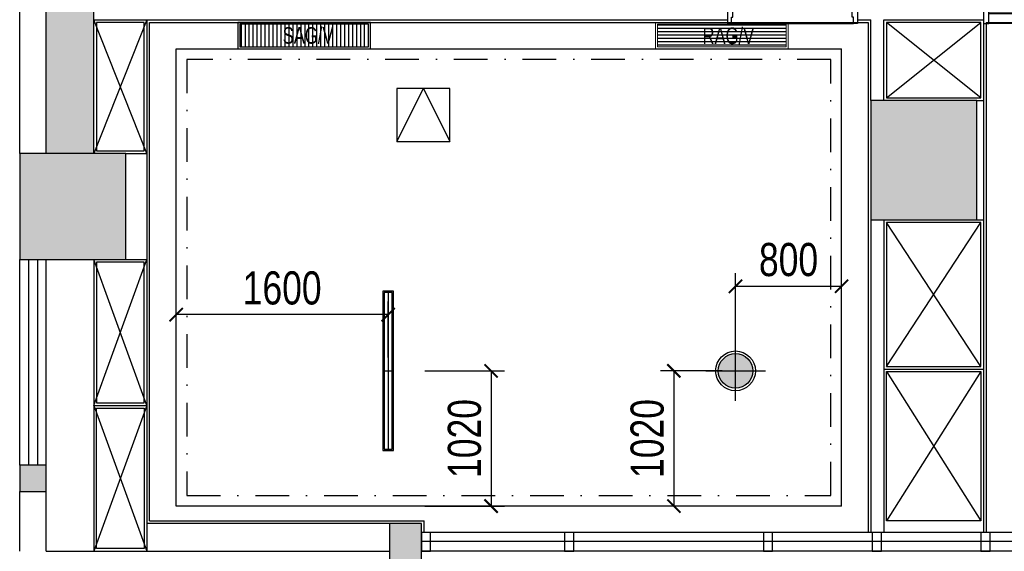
# Model space of a CAD drawing. Header units: millimetres. Extents: x -539149 to -534375, y 505028 to 505469.
# Tile 66 of 135: x -536091 to -536017, y 505133 to 505173. Entities that reach past the tile are written whole.
import ezdxf

# ---------------------------------------------------------------- set-up
doc = ezdxf.new("R2010")
doc.units = ezdxf.units.MM
doc.header["$LTSCALE"] = 10
doc.linetypes.add('DASHDOTX2', pattern=[50.8, 25.4, -12.7, 0, -12.7])
doc.layers.get('Defpoints').update_dxf_attribs({"color": 8})
for name, color, linetype in [('A-建筑-原墙体', 2, 'Continuous'), ('A-建筑-新增墙体', 3, 'Continuous'), ('A-建筑-柱子、剪力墙', 251, 'Continuous'), ('A-建筑-窗户', 4, 'Continuous'), ('B-平面-到顶家具', 30, 'Continuous'), ('B-平面-到顶家具H', 30, 'Continuous'), ('B-平面-到顶装饰造型线', 6, 'Continuous'), ('B-平面-完成面造型线', 6, 'Continuous'), ('B-平面-门洞线', 8, 'Continuous'), ('C-顶棚-灯具', 4, 'Continuous'), ('C-顶棚-灯具尺寸', 4, 'Continuous'), ('C-顶棚-细线', 31, 'Continuous'), ('C-顶棚-造型线', 30, 'Continuous'), ('E-填充', 251, 'Continuous')]:
    doc.layers.add(name, color=color, linetype=linetype)
doc.layers.add('C-顶棚-空调', color=4, linetype='Continuous', lineweight=20)
doc.layers.add('E-空调', color=4, linetype='Continuous', lineweight=20)
doc.styles.add('CCD_DIM', font='txt', dxfattribs={"width": 0.8})
doc.styles.add('STSL', font='txt', dxfattribs={"width": 0.8})
doc.dimstyles.new('1-1', dxfattribs={"dimscale": 0, "dimtxt": 2.5, "dimasz": 1, "dimexe": 1, "dimexo": 1, "dimgap": 0.75, "dimtad": 1, "dimdec": 0, "dimrnd": 0.005, "dimzin": 0, "dimdsep": 46, "dimtxsty": 'CCD_DIM', "dimblk": 'ARCHTICK', "dimcen": 0.13, "dimclrd": 44, "dimclre": 44, "dimclrt": 50, "dimadec": 0, "dimazin": 0, "dimtfac": 1, "dimtdec": 0, "dimtix": 1, "dimtmove": 2, "dimatfit": 3, "dimldrblk": 'HBA_Leader_Dot', "dimfxl": 5, "dimfxlon": 1, "dimtvp": 1, "dimtolj": 1, "dimtzin": 0, "dimarcsym": 0})

# ---------------------------------------------------------------- blocks, each defined once
blk = doc.blocks.new('_FZH')
at = {"layer": 'A-建筑-原墙体'}
blk.add_lwpolyline([(-0.5, -0.5), (0.5, -0.5), (0.5, 0.5), (-0.5, 0.5)], close=True, dxfattribs=at)
at = {"layer": 'A-建筑-柱子、剪力墙'}
blk.add_solid([(-0.5, -0.5), (0.5, -0.5), (-0.5, 0.5), (0.5, 0.5)], dxfattribs=at)
blk = doc.blocks.new('*E408')
at = {"layer": 'B-平面-到顶家具H'}
for p, q in [((1460, 130), (5310, 130)), ((5310, -70), (1460, -70))]:
    blk.add_line(p, q, dxfattribs=at)
at = {"layer": 'B-平面-完成面造型线'}
for p, q in [((1420, 60), (1020, 60)), ((1420, 0), (1020, 0))]:
    blk.add_line(p, q, dxfattribs=at)
at = {"layer": 'B-平面-完成面造型线', "color": 4}
for p, q in [((1460, 56), (5310, 56)), ((1460, 44), (5310, 44))]:
    blk.add_line(p, q, dxfattribs=at)
at = {"layer": 'B-平面-完成面造型线'}
for points in [[(0, 130), (40, 130), (40, -70), (0, -70)], [(1420, 130), (1460, 130), (1460, -70), (1420, -70)], [(5350, 130), (5310, 130), (5310, -70), (5350, -70)]]:
    blk.add_lwpolyline(points, close=True, dxfattribs=at)
for points in [[(80, 15), (80, 0), (40, 0), (40, 60), (60, 60), (60, 50), (70, 50), (70, 15), (80, 15)], [(980, 15), (980, 0), (1020, 0), (1020, 60), (1000, 60), (1000, 50), (990, 50), (990, 15), (980, 15)]]:
    blk.add_lwpolyline(points, dxfattribs=at)
at = {"layer": 'C-顶棚-细线'}
for p, q in [((1000, 60), (60, 60)), ((980, 0), (80, 0))]:
    blk.add_line(p, q, dxfattribs=at)
at = {"layer": 'C-顶棚-造型线'}
for p, q in [((1420, 130), (40, 130)), ((1420, -70), (40, -70))]:
    blk.add_line(p, q, dxfattribs=at)
blk = doc.blocks.new('*E413')
at = {"layer": 'B-平面-完成面造型线'}
for points in [[(-940, 80), (-940, -70), (-980, -70), (-980, 130), (-950, 130), (-950, 80), (-940, 80)], [(-40, 80), (-40, -70), (0, -70), (0, 130), (-30, 130), (-30, 80), (-40, 80)]]:
    blk.add_lwpolyline(points, dxfattribs=at)
at = {"layer": 'B-平面-门洞线', "color": 8}
for p, q in [((-950, 130), (-30, 130)), ((-40, -70), (-940, -70))]:
    blk.add_line(p, q, dxfattribs=at)
blk = doc.blocks.new('A$C323A0BBE')
at = {"layer": 'C-顶棚-灯具', "color": 8}
for p, q in [((0, 600), (0, -600)), ((-40, 0), (40, 0))]:
    blk.add_line(p, q, dxfattribs=at)
at = {"layer": 'C-顶棚-灯具'}
blk.add_lwpolyline([(-40, -600), (40, -600), (40, 600), (-40, 600)], close=True, dxfattribs=at)
at = {"layer": 'C-顶棚-灯具', "color": 8}
blk.add_lwpolyline([(-30, -590), (30, -590), (30, 590), (-30, 590)], close=True, dxfattribs=at)
blk = doc.blocks.new('fsafsggg')
at = {"layer": 'C-顶棚-灯具', "linetype": 'ByBlock', "ltscale": 100}
h = blk.add_hatch(color=251, dxfattribs=at)
h.set_gradient(color1=(91, 91, 91), tint=1, name='CYLINDER')
h.paths.add_polyline_path([(-160.1, 226.2), (-160.1, 96.2), (-30.1, 96.2, 0.414214)])
h.paths.add_polyline_path([(-160.1, 96.2), (-290.1, 96.2, 0.414214), (-160.1, -33.8)])
h.paths.add_polyline_path([(-160.1, 226.2, 0.414214), (-290.1, 96.2), (-160.1, 96.2)])
h.paths.add_polyline_path([(-30.1, 96.2), (-160.1, 96.2), (-160.1, -33.8, 0.414214)])
at = {"layer": 'C-顶棚-灯具'}
for p, q in [((-160.1, -128.8), (-160.1, 321.2)), ((-385.1, 96.2), (64.9, 96.2))]:
    blk.add_line(p, q, dxfattribs=at)
blk.add_circle((-160.1, 96.2), 150, dxfattribs=at)
at = {"layer": 'C-顶棚-灯具', "color": 8}
blk.add_circle((-160.1, 96.2), 130, dxfattribs=at)
blk = doc.blocks.new('*U197')
at = {"layer": 'C-顶棚-灯具'}
h = blk.add_hatch(dxfattribs=at)
h.set_pattern_fill('_USER', color=8, scale=30, angle=90, style=0, pattern_type=0)
h.set_pattern_definition([(90, (15, 15), (-30, 2e-15), [])])
h.paths.add_polyline_path([(15, 185), (15, 15), (985, 15), (985, 185)])
at = {"layer": 'C-顶棚-灯具', "linetype": 'ByBlock'}
blk.add_lwpolyline([(0, 200), (0, 0), (1000, 0), (1000, 200)], close=True, dxfattribs=at)
at = {"layer": 'C-顶棚-灯具', "color": 8}
blk.add_lwpolyline([(15, 185), (15, 15), (985, 15), (985, 185)], close=True, dxfattribs=at)
at = {"layer": 'C-顶棚-灯具', "style": 'STSL', "width": 0.75}
blk.add_text('SAG/V', height=125, dxfattribs=at).set_placement((338.5, 38.7))
blk = doc.blocks.new('A$C6A8D0C23')
at = {"layer": 'C-顶棚-灯具'}
h = blk.add_hatch(dxfattribs=at)
h.set_pattern_fill('_USER', color=8, scale=25, style=0, pattern_type=0)
h.set_pattern_definition([(0, (15, 15), (0, 25), [])])
h.paths.add_polyline_path([(15, 185), (15, 15), (985, 15), (985, 185)])
at = {"layer": 'C-顶棚-空调', "color": 8}
blk.add_lwpolyline([(15, 185), (15, 15), (985, 15), (985, 185)], close=True, dxfattribs=at)
at = {"layer": 'E-空调', "linetype": 'ByBlock'}
blk.add_lwpolyline([(0, 200), (0, 0), (1000, 0), (1000, 200)], close=True, dxfattribs=at)
at = {"layer": 'E-空调', "style": 'STSL', "width": 0.75}
blk.add_text('RAG/V', height=125, dxfattribs=at).set_placement((353.9, 36))
blk = doc.blocks.new('_ArchTick')
at = {"color": 0, "linetype": 'ByBlock', "const_width": 0.15}
blk.add_lwpolyline([(-0.5, -0.5), (0.5, 0.5)], dxfattribs=at)
blk = doc.blocks.new('*D351')
at = {"layer": 'C-顶棚-灯具尺寸', "color": 44, "lineweight": -2, "ltscale": 0.01, "transparency": 16777216}
for p, q in [((-536060.81, 505146.309), (-536054.81, 505146.309)), ((-536055.81, 505146.309), (-536055.81, 505136.109)), ((-536060.81, 505136.109), (-536054.81, 505136.109))]:
    blk.add_line(p, q, dxfattribs=at)
at = {"layer": 'Defpoints', "color": 0, "ltscale": 0.01, "transparency": 16777216}
for p in [(-536063.573, 505146.309), (-536063.573, 505136.109), (-536055.81, 505136.109)]:
    blk.add_point(p, dxfattribs=at)
at = {"layer": 'C-顶棚-灯具尺寸', "color": 44, "lineweight": -2, "ltscale": 0.01, "transparency": 16777216}
for p, rotation in [((-536055.81, 505146.309), 90), ((-536055.81, 505136.109), 270)]:
    blk.add_blockref('_ArchTick', p, dxfattribs=dict(at, rotation=rotation))
at = {"layer": 'C-顶棚-灯具尺寸', "color": 50, "ltscale": 0.01, "transparency": 16777216, "insert": (-536057.81, 505141.209), "char_height": 2.5, "attachment_point": 5, "rotation": 90, "style": 'CCD_DIM'}
blk.add_mtext('\\A1;1020', dxfattribs=at)
blk = doc.blocks.new('HBA_Leader_Dot')
at = {"color": 0, "linetype": 'ByBlock'}
blk.add_line((-5, 0), (-10, 0), dxfattribs=at)
at = {"color": 0, "linetype": 'ByBlock', "const_width": 5}
blk.add_lwpolyline([(-2.5, 0, 1), (2.5, 0, 1)], format="xyb", close=True, dxfattribs=at)
blk = doc.blocks.new('*D352')
at = {"layer": 'C-顶棚-灯具尺寸', "color": 44, "lineweight": -2, "ltscale": 0.01, "transparency": 16777216}
for p, q in [((-536079.573, 505147.309), (-536079.573, 505151.549)), ((-536063.573, 505147.309), (-536063.573, 505151.549)), ((-536063.573, 505150.549), (-536079.573, 505150.549))]:
    blk.add_line(p, q, dxfattribs=at)
at = {"layer": 'Defpoints', "color": 0, "ltscale": 0.01, "transparency": 16777216}
for p in [(-536079.573, 505150.549), (-536079.573, 505146.309), (-536063.573, 505146.309)]:
    blk.add_point(p, dxfattribs=at)
at = {"layer": 'C-顶棚-灯具尺寸', "color": 44, "lineweight": -2, "ltscale": 0.01, "transparency": 16777216, "rotation": 180}
blk.add_blockref('_ArchTick', (-536079.573, 505150.549), dxfattribs=at)
at = {"layer": 'C-顶棚-灯具尺寸', "color": 44, "lineweight": -2, "ltscale": 0.01, "transparency": 16777216}
blk.add_blockref('_ArchTick', (-536063.573, 505150.549), dxfattribs=at)
at = {"layer": 'C-顶棚-灯具尺寸', "color": 50, "ltscale": 0.01, "transparency": 16777216, "insert": (-536071.573, 505152.549), "char_height": 2.5, "attachment_point": 5, "style": 'CCD_DIM'}
blk.add_mtext('\\A1;1600', dxfattribs=at)
blk = doc.blocks.new('*D354')
at = {"layer": 'C-顶棚-灯具尺寸', "color": 44, "lineweight": -2, "ltscale": 0.01, "transparency": 16777216}
for p, q in [((-536038.373, 505146.309), (-536043.025, 505146.309)), ((-536042.025, 505146.309), (-536042.025, 505136.109)), ((-536038.373, 505136.109), (-536043.025, 505136.109))]:
    blk.add_line(p, q, dxfattribs=at)
at = {"layer": 'Defpoints', "color": 0, "ltscale": 0.01, "transparency": 16777216}
for p in [(-536037.373, 505146.309), (-536042.025, 505136.109), (-536037.373, 505136.109)]:
    blk.add_point(p, dxfattribs=at)
at = {"layer": 'C-顶棚-灯具尺寸', "color": 44, "lineweight": -2, "ltscale": 0.01, "transparency": 16777216}
for p, rotation in [((-536042.025, 505146.309), 90), ((-536042.025, 505136.109), 270)]:
    blk.add_blockref('_ArchTick', p, dxfattribs=dict(at, rotation=rotation))
at = {"layer": 'C-顶棚-灯具尺寸', "color": 50, "ltscale": 0.01, "transparency": 16777216, "insert": (-536044.025, 505141.209), "char_height": 2.5, "attachment_point": 5, "rotation": 90, "style": 'CCD_DIM'}
blk.add_mtext('\\A1;1020', dxfattribs=at)
blk = doc.blocks.new('A$C46331867')
at = {"layer": 'C-顶棚-灯具', "linetype": 'ByBlock'}
blk.add_lwpolyline([(-200, 0), (200, 0), (200, 400), (-200, 400)], close=True, dxfattribs=at)
at = {"layer": 'C-顶棚-灯具', "color": 8, "linetype": 'ByBlock'}
blk.add_lwpolyline([(-200, 0), (0, 400), (200, 0)], dxfattribs=at)

msp = doc.modelspace()

# ---------------------------------------------------------------- hatches: boundary and pattern name
at = {"layer": 'E-填充', "ltscale": 0.01}
for points in [[(-536085.773, 505188.899), (-536085.773, 505193.699), (-536089.373, 505193.699), (-536089.373, 505188.899), (-536089.373, 505162.699), (-536085.773, 505162.699)], [(-536091.373, 505139.199), (-536091.373, 505137.199), (-536089.373, 505137.199), (-536089.373, 505139.199)], [(-536063.473, 505134.799), (-536063.473, 505130.699), (-536061.073, 505130.699), (-536061.073, 505134.799)]]:
    msp.add_hatch(color=256, dxfattribs=at).paths.add_polyline_path(points)

# ---------------------------------------------------------------- linework, layer by layer
at = {"layer": 'A-建筑-原墙体', "ltscale": 0.01}
for p, q in [((-536085.773, 505162.699, 0.069), (-536085.773, 505193.799, 0.069)), ((-536091.373, 505162.699, 0.069), (-536091.373, 505178.699, 0.069)), ((-536089.373, 505162.699, 0.069), (-536089.373, 505178.699, 0.069)), ((-536091.373, 505139.199, 0.069), (-536091.373, 505137.199, 0.069)), ((-536089.373, 505139.199, 0.069), (-536091.373, 505139.199, 0.069)), ((-536089.373, 505137.199, 0.069), (-536089.373, 505139.199, 0.069)), ((-536091.373, 505132.699, 0.069), (-536091.373, 505137.199, 0.069)), ((-536091.373, 505137.199, 0.069), (-536089.373, 505137.199, 0.069)), ((-536089.373, 505132.699, 0.069), (-536089.373, 505137.199, 0.069)), ((-536063.473, 505134.799, 0.069), (-536063.473, 505130.699, 0.069)), ((-536061.073, 505134.799, 0.069), (-536063.473, 505134.799, 0.069)), ((-536061.073, 505130.699, 0.069), (-536061.073, 505134.799, 0.069)), ((-536089.373, 505132.699, 0.069), (-536063.473, 505132.699, 0.069))]:
    msp.add_line(p, q, dxfattribs=at)
at = {"layer": 'A-建筑-新增墙体', "ltscale": 0.01}
for p, q in [((-536028.173, 505173.799, 0.069), (-536028.173, 505172.799, 0.069)), ((-536018.673, 505173.799, 0.069), (-536018.673, 505172.799, 0.069)), ((-536085.773, 505172.799, 0.069), (-536037.973, 505172.799, 0.069)), ((-536028.173, 505172.799, 0.069), (-536027.173, 505172.799, 0.069)), ((-536027.173, 505166.699, 0.069), (-536027.173, 505172.799, 0.069)), ((-536026.173, 505172.799, 0.069), (-536018.673, 505172.799, 0.069)), ((-536026.173, 505166.699, 0.069), (-536026.173, 505172.799, 0.069)), ((-536027.173, 505157.699, 0.069), (-536027.173, 505134.129, 0.069)), ((-536026.173, 505157.699, 0.069), (-536026.173, 505134.129, 0.069))]:
    msp.add_line(p, q, dxfattribs=at)
at = {"layer": 'A-建筑-窗户', "ltscale": 0.01}
for p, q in [((-536091.373, 505139.199, 0.069), (-536091.373, 505154.699, 0.069)), ((-536090.707, 505154.699, 0.069), (-536090.707, 505139.199, 0.069)), ((-536090.04, 505154.699, 0.069), (-536090.04, 505139.199, 0.069)), ((-536089.373, 505139.199, 0.069), (-536089.373, 505154.699, 0.069)), ((-535934.273, 505134.109, 0.069), (-536061.073, 505134.109, 0.069)), ((-535934.873, 505133.449, 0.069), (-536061.073, 505133.449, 0.069)), ((-535934.273, 505132.709, 0.069), (-536061.073, 505132.709, 0.069))]:
    msp.add_line(p, q, dxfattribs=at)
at = {"layer": 'A-建筑-窗户', "ltscale": 0.01, "elevation": 0.069}
for points in [[(-536061.073, 505132.709), (-536060.373, 505132.709), (-536060.373, 505134.109), (-536061.073, 505134.109)], [(-536050.273, 505132.709), (-536049.573, 505132.709), (-536049.573, 505134.109), (-536050.273, 505134.109)], [(-536035.273, 505132.709), (-536034.573, 505132.709), (-536034.573, 505134.109), (-536035.273, 505134.109)], [(-536027.073, 505132.709), (-536026.373, 505132.709), (-536026.373, 505134.109), (-536027.073, 505134.109)], [(-536018.873, 505132.709), (-536018.173, 505132.709), (-536018.173, 505134.109), (-536018.873, 505134.109)]]:
    msp.add_lwpolyline(points, close=True, dxfattribs=at)
at = {"layer": 'B-平面-到顶家具', "color": 8, "ltscale": 0.01}
for p, q in [((-536081.773, 505162.699, 0.069), (-536085.773, 505172.799, 0.069)), ((-536081.773, 505172.799, 0.069), (-536085.773, 505162.699, 0.069)), ((-536025.973, 505166.899, 0.069), (-536018.873, 505172.599, 0.069)), ((-536018.873, 505166.899, 0.069), (-536025.973, 505172.599, 0.069)), ((-536019.173, 505166.699, 0.069), (-536018.673, 505166.699, 0.069)), ((-536019.173, 505157.699, 0.069), (-536018.673, 505157.699, 0.069)), ((-536025.973, 505146.649, 0.069), (-536018.873, 505157.499, 0.069)), ((-536018.873, 505146.649, 0.069), (-536025.973, 505157.499, 0.069)), ((-536081.773, 505143.699, 0.069), (-536085.773, 505154.699, 0.069)), ((-536085.773, 505143.699, 0.069), (-536081.773, 505154.699, 0.069)), ((-536026.173, 505146.449, 0.069), (-536018.673, 505146.449, 0.069)), ((-536025.973, 505146.249, 0.069), (-536018.873, 505134.999, 0.069)), ((-536018.873, 505146.249, 0.069), (-536025.973, 505134.999, 0.069)), ((-536085.773, 505143.699, 0.069), (-536081.773, 505143.699, 0.069)), ((-536081.773, 505143.699, 0.069), (-536085.773, 505132.699, 0.069)), ((-536085.773, 505143.699, 0.069), (-536081.773, 505132.699, 0.069))]:
    msp.add_line(p, q, dxfattribs=at)
at = {"layer": 'B-平面-到顶家具', "ltscale": 0.01}
for p, q in [((-536081.773, 505172.799, 0.069), (-536081.773, 505132.699, 0.069)), ((-536018.673, 505172.499, 0.069), (-536018.673, 505134.129, 0.069)), ((-536083.373, 505162.699, 0.069), (-536081.773, 505162.699, 0.069)), ((-536085.773, 505154.699, 0.069), (-536085.773, 505132.699, 0.069)), ((-536083.373, 505154.699, 0.069), (-536081.773, 505154.699, 0.069))]:
    msp.add_line(p, q, dxfattribs=at)
at = {"layer": 'B-平面-到顶家具', "color": 8, "ltscale": 0.01, "elevation": 0.069}
for points in [[(-536085.573, 505162.899), (-536081.973, 505162.899), (-536081.973, 505172.599), (-536085.573, 505172.599)], [(-536018.873, 505172.599), (-536025.973, 505172.599), (-536025.973, 505166.899), (-536019.173, 505166.899), (-536018.873, 505166.899)], [(-536018.873, 505157.499), (-536025.973, 505157.499), (-536025.973, 505146.649), (-536019.173, 505146.649), (-536018.873, 505146.649)], [(-536085.573, 505143.899), (-536081.973, 505143.899), (-536081.973, 505154.499), (-536085.573, 505154.499)], [(-536018.873, 505134.999), (-536025.973, 505134.999), (-536025.973, 505146.249), (-536019.173, 505146.249), (-536018.873, 505146.249)], [(-536085.573, 505143.499), (-536081.973, 505143.499), (-536081.973, 505132.899), (-536085.573, 505132.899)]]:
    msp.add_lwpolyline(points, close=True, dxfattribs=at)
at = {"layer": 'B-平面-到顶装饰造型线', "ltscale": 0.01}
msp.add_line((-536063.473, 505134.799, 0.069), (-536081.773, 505134.799, 0.069), dxfattribs=at)
at = {"layer": 'C-顶棚-造型线', "ltscale": 0.01}
for p, q in [((-536018.473, 505172.599, 0.069), (-535964.373, 505172.599, 0.069)), ((-536029.373, 505136.109, 0.069), (-536079.573, 505136.109, 0.069)), ((-536060.873, 505134.109, 0.069), (-536060.873, 505134.999, 0.069))]:
    msp.add_line(p, q, dxfattribs=at)
at = {"layer": 'C-顶棚-造型线', "ltscale": 0.01, "elevation": 0.069}
for points in [[(-536081.573, 505134.999), (-536081.573, 505172.599), (-536027.373, 505172.599), (-536027.373, 505134.129)], [(-536018.473, 505172.599), (-536018.473, 505134.129)], [(-536079.573, 505136.109), (-536079.573, 505170.599), (-536029.373, 505170.599)], [(-536029.373, 505136.109), (-536029.373, 505170.599)], [(-536081.573, 505134.999), (-536060.873, 505134.999)]]:
    msp.add_lwpolyline(points, dxfattribs=at)
at = {"layer": 'C-顶棚-造型线', "color": 51, "linetype": 'DASHDOTX2', "ltscale": 0.01, "elevation": 0.069}
msp.add_lwpolyline([(-536078.773, 505136.909), (-536030.173, 505136.909), (-536030.173, 505169.799), (-536078.773, 505169.799)], close=True, dxfattribs=at)

# ---------------------------------------------------------------- block references
at = {"ltscale": 0.01, "yscale": 0.01, "zscale": 0.01, "rotation": 180}
for name, p, xscale in [('*E413', (-536028.173, 505173.799, 0.069), -0.01), ('*E408', (-535965.173, 505173.799, 0.069), 0.01)]:
    msp.add_blockref(name, p, dxfattribs=dict(at, xscale=xscale))
at = {"layer": 'A-建筑-原墙体', "ltscale": 0.01}
for p, xscale, yscale, zscale in [((-536023.173, 505162.199, 0.069), 8.000000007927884, 8.99999999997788, 8.99999999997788), ((-536087.373, 505158.699, 0.069), 7.999999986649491, 7.99995666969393, 7.99995666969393)]:
    msp.add_blockref('_FZH', p, dxfattribs=dict(at, xscale=xscale, yscale=yscale, zscale=zscale))
at = {"layer": 'C-顶棚-灯具', "ltscale": 0.01, "xscale": 0.01, "yscale": 0.01, "zscale": 0.01}
for name, p in [('*U197', (-536074.918, 505170.599, 0.069)), ('A$C6A8D0C23', (-536043.403, 505170.599, 0.069)), ('A$C323A0BBE', (-536063.573, 505146.309, 0.069)), ('fsafsggg', (-536035.772, 505145.347, 0.069))]:
    msp.add_blockref(name, p, dxfattribs=at)
at = {"layer": 'C-顶棚-灯具', "linetype": 'ByBlock', "ltscale": 0.01, "xscale": 0.01, "yscale": 0.01, "zscale": 0.01}
msp.add_blockref('A$C46331867', (-536060.918, 505163.599, 0.069), dxfattribs=at)

# ---------------------------------------------------------------- dimensions: what is measured, and where the dimension line sits
at = {"layer": 'C-顶棚-灯具尺寸', "ltscale": 0.01}
msp.add_linear_dim(base=(-536029.373, 505152.69, 0.069), p1=(-536037.373, 505146.309, 0.069), p2=(-536029.373, 505146.299, 0.069), dimstyle='1-1', override={"dimscale": 1, "dimlfac": 100}, dxfattribs=at).render()
dim = msp.add_linear_dim(base=(-536079.573, 505150.549, 0.069), p1=(-536063.573, 505146.309, 0.069), p2=(-536079.573, 505146.309, 0.069), dimstyle='1-1', override={"dimscale": 1, "dimlfac": 100}, dxfattribs=at)
dim.commit()
dim.dimension.update_dxf_attribs({"geometry": '*D352', "text_midpoint": (-536071.573, 505152.549, 0.069)})
for base, p1, p2, picture, middle in [((-536055.81, 505136.109, 0.069), (-536063.573, 505146.309, 0.069), (-536063.573, 505136.109, 0.069), '*D351', (-536057.81, 505141.209, 0.069)), ((-536042.025, 505136.109, 0.069), (-536037.373, 505146.309, 0.069), (-536037.373, 505136.109, 0.069), '*D354', (-536044.025, 505141.209, 0.069))]:
    dim = msp.add_linear_dim(base=base, p1=p1, p2=p2, angle=90, dimstyle='1-1', override={"dimscale": 1, "dimlfac": 100}, dxfattribs=at)
    dim.commit()
    dim.dimension.update_dxf_attribs({"geometry": picture, "text_midpoint": middle})

doc.saveas('drawing.dxf')
